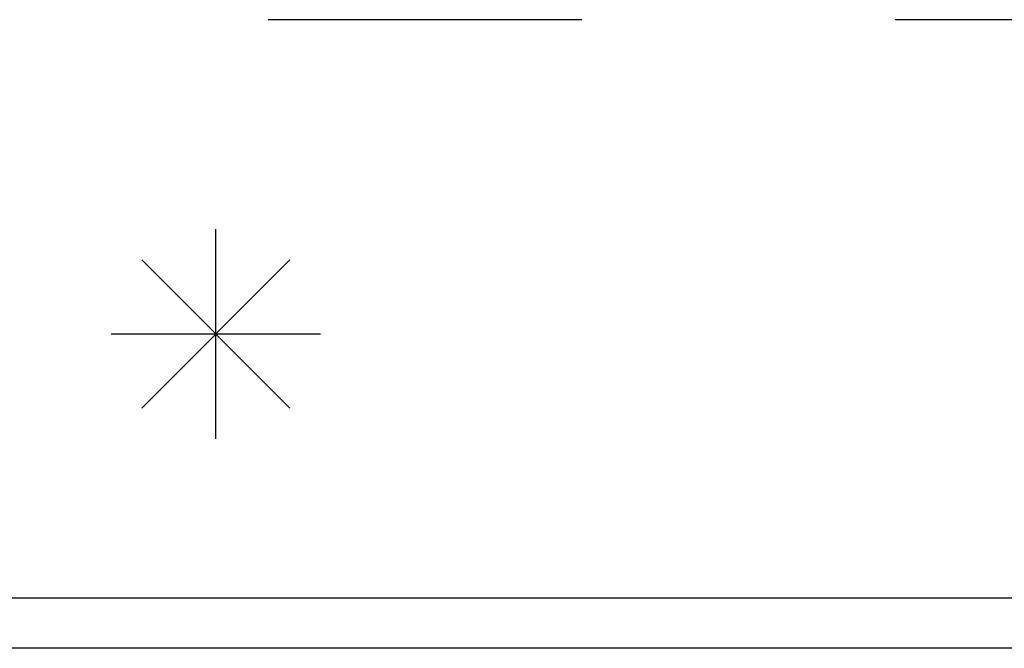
# Model space of a CAD drawing. Header units: inches. Extents: x 0 to 68, y 0 to 44.
# Tile 10 of 15: x 41.6 to 42.8, y 17.6 to 18.4. Entities that reach past the tile are written whole.
import ezdxf

# ---------------------------------------------------------------- set-up
doc = ezdxf.new("R2010")
doc.units = ezdxf.units.IN
doc.header["$LTSCALE"] = 3.74
doc.header["$MEASUREMENT"] = 0
doc.linetypes.add('HIDDEN', pattern=[0.2, 0.1, -0.1])
doc.layers.get('0').update_dxf_attribs({"linetype": 'CONTINUOUS'})
doc.layers.add('DEFAULT_2', color=8, linetype='HIDDEN')

msp = doc.modelspace()

# ---------------------------------------------------------------- linework, layer by layer
at = {"color": 4, "linetype": 'Continuous'}
for p, q in [((41.8287, 17.8788), (41.8287, 18.1288)), ((41.7403, 18.0922), (41.9171, 17.9154)), ((41.7403, 17.9154), (41.9171, 18.0922)), ((41.7037, 18.0038), (41.9537, 18.0038))]:
    msp.add_line(p, q, dxfattribs=at)
at = {"color": 3, "linetype": 'Continuous'}
for p, q in [((40.7457, 17.6888), (48.5837, 17.6888)), ((48.5837, 17.6288), (40.8077, 17.6288))]:
    msp.add_line(p, q, dxfattribs=at)
at = {"layer": 'DEFAULT_2', "color": 8, "linetype": 'HIDDEN'}
msp.add_line((41.1433, 18.3788), (48.5157, 18.3788), dxfattribs=at)

doc.saveas('drawing.dxf')
